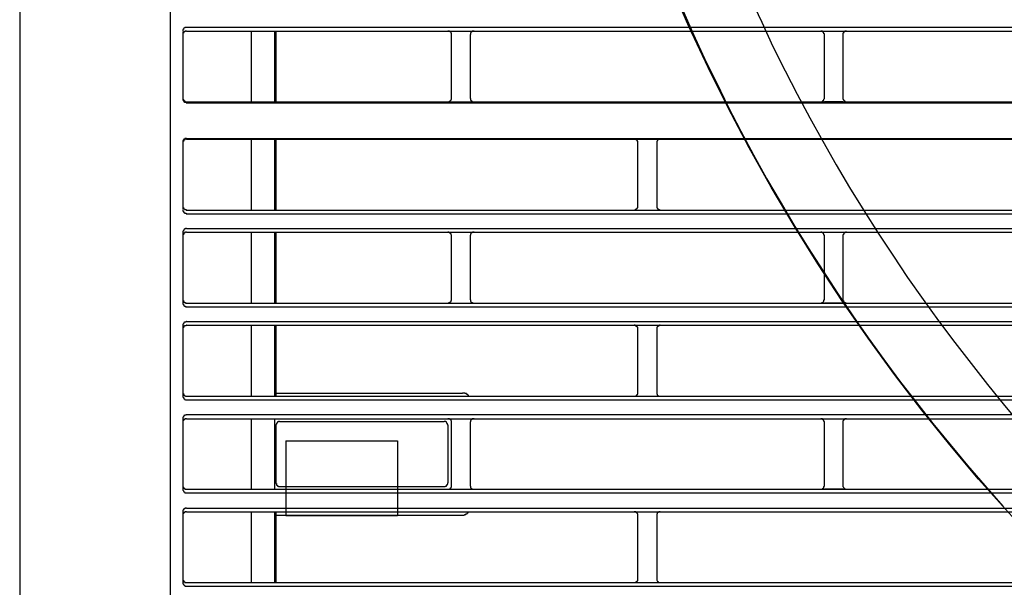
# Model space of a CAD drawing. Header units: millimetres. Extents: x 39871 to 53385, y 51832 to 57813.
# Tile 47 of 88: x 48431 to 48484, y 52684 to 52715. Entities that reach past the tile are written whole.
import ezdxf
from ezdxf import colors
from ezdxf.entities.mleader import LeaderData, LeaderLine
from ezdxf.math import Vec2, Vec3

# ---------------------------------------------------------------- set-up
doc = ezdxf.new("R2010")
doc.units = ezdxf.units.MM
doc.layers.add('AQUAREA', color=7, linetype='Continuous')
doc.layers.add('IS_KAN_OPIS', color=7, linetype='Continuous', lineweight=30)
doc.styles.add('ARIAL', font='ARIALN.TTF')

# ---------------------------------------------------------------- blocks, each defined once
blk = doc.blocks.new('SPLIT')
at = {"layer": 'AQUAREA'}
for points in [[(24287.87, -305.76), (24287.87, -306.54), (24286.4, -308.42), (24286.4, -1597.64)], [(24306.42, -362.67), (24306.42, -916.3)], [(24374.6, -739.34), (24376.07, -742.63), (24377.54, -745.85), (24379.15, -749.14), (24380.69, -752.29), (24382.37, -755.51), (24384.05, -758.66), (24385.8, -761.81), (24387.62, -764.89), (24389.44, -767.97), (24391.33, -771.05), (24393.29, -774.06), (24395.25, -777.07), (24397.28, -780.08), (24399.3, -783.02), (24401.4, -785.89), (24403.5, -788.76), (24405.75, -791.63), (24407.92, -794.43), (24410.23, -797.23), (24412.54, -800.03), (24414.85, -802.69), (24417.23, -805.42)], [(24383.63, -737.8), (24385.17, -741.02), (24386.64, -744.24), (24388.25, -747.46), (24389.85, -750.61), (24391.54, -753.76), (24393.29, -756.84), (24395.04, -759.99), (24396.85, -763), (24398.75, -766.08), (24400.64, -769.09), (24402.6, -772.03), (24404.55, -774.97), (24406.65, -777.91), (24408.69, -780.78), (24410.85, -783.65), (24413.03, -786.45), (24415.2, -789.25), (24417.44, -792.05), (24419.75, -794.78)], [(24308.59, -741.65), (24308.59, -741.65), (24308.52, -741.72), (24308.45, -741.72), (24308.38, -741.72), (24308.3, -741.79), (24308.24, -741.79), (24308.24, -741.86), (24308.17, -741.86), (24308.17, -741.93), (24308.17, -742), (24308.1, -742), (24308.1, -742.07), (24308.1, -742.14), (24308.1, -742.21)], [(24308.59, -741.65), (24877.69, -741.65)], [(24308.59, -742.21), (24308.59, -742.21), (24308.52, -742.21), (24308.45, -742.21), (24308.38, -742.21), (24308.38, -742.28), (24308.3, -742.28), (24308.24, -742.28), (24308.24, -742.35), (24308.17, -742.35), (24308.17, -742.42), (24308.17, -742.49), (24308.1, -742.49), (24308.1, -742.56), (24308.1, -742.63), (24308.1, -742.7)], [(24308.1, -742.28), (24308.1, -751.17)], [(24308.59, -742.21), (24877.69, -742.21)], [(24317.2, -742.21), (24317.2, -751.59)], [(24320.28, -742.21), (24320.28, -751.59)], [(24320.49, -742.21), (24320.49, -751.59)], [(24343.87, -742.7), (24343.87, -742.63), (24343.87, -742.56), (24343.87, -742.49), (24343.8, -742.49), (24343.8, -742.42), (24343.8, -742.35), (24343.73, -742.35), (24343.73, -742.28), (24343.65, -742.28), (24343.59, -742.21), (24343.52, -742.21), (24343.45, -742.21), (24343.38, -742.21)], [(24343.87, -751.1), (24343.87, -742.7)], [(24346.88, -742.21), (24346.8, -742.21), (24346.74, -742.21), (24346.67, -742.21), (24346.6, -742.21), (24346.6, -742.28), (24346.53, -742.28), (24346.53, -742.35), (24346.45, -742.35), (24346.45, -742.42), (24346.39, -742.42), (24346.39, -742.49), (24346.39, -742.56), (24346.39, -742.63), (24346.32, -742.63), (24346.32, -742.7)], [(24346.32, -742.7), (24346.32, -751.1)], [(24393.5, -742.7), (24393.5, -742.63), (24393.5, -742.56), (24393.43, -742.56), (24393.43, -742.49), (24393.43, -742.42), (24393.35, -742.42), (24393.35, -742.35), (24393.29, -742.35), (24393.29, -742.28), (24393.22, -742.28), (24393.22, -742.21), (24393.15, -742.21), (24393.08, -742.21), (24393, -742.21)], [(24393.5, -742.21), (24395.95, -742.21)], [(24393.5, -751.1), (24393.5, -742.7)], [(24396.44, -742.21), (24396.44, -742.21), (24396.37, -742.21), (24396.3, -742.21), (24396.23, -742.21), (24396.23, -742.28), (24396.15, -742.28), (24396.09, -742.28), (24396.09, -742.35), (24396.02, -742.35), (24396.02, -742.42), (24396.02, -742.49), (24395.95, -742.49), (24395.95, -742.56), (24395.95, -742.63), (24395.95, -742.7)], [(24395.95, -742.7), (24395.95, -751.1)], [(24308.1, -751.1), (24308.1, -751.1), (24308.1, -751.17), (24308.1, -751.24), (24308.17, -751.31), (24308.17, -751.38), (24308.24, -751.38), (24308.24, -751.45), (24308.3, -751.45), (24308.3, -751.52), (24308.38, -751.52), (24308.38, -751.59), (24308.45, -751.59), (24308.52, -751.59), (24308.59, -751.59)], [(24308.1, -751.17), (24308.1, -751.24), (24308.1, -751.31), (24308.1, -751.38), (24308.17, -751.38), (24308.17, -751.45), (24308.17, -751.52), (24308.24, -751.52), (24308.24, -751.59), (24308.3, -751.59), (24308.3, -751.66), (24308.38, -751.66), (24308.45, -751.66), (24308.52, -751.66), (24308.52, -751.73), (24308.59, -751.73)], [(24308.59, -751.59), (24877.69, -751.59)], [(24308.59, -751.73), (24877.69, -751.73)], [(24343.38, -751.59), (24343.38, -751.59), (24343.45, -751.59), (24343.52, -751.59), (24343.59, -751.59), (24343.59, -751.52), (24343.65, -751.52), (24343.73, -751.45), (24343.73, -751.38), (24343.8, -751.38), (24343.8, -751.31), (24343.87, -751.31), (24343.87, -751.24), (24343.87, -751.17), (24343.87, -751.1)], [(24346.32, -751.1), (24346.32, -751.1), (24346.32, -751.17), (24346.39, -751.17), (24346.39, -751.24), (24346.39, -751.31), (24346.39, -751.38), (24346.45, -751.38), (24346.45, -751.45), (24346.53, -751.45), (24346.53, -751.52), (24346.6, -751.52), (24346.67, -751.59), (24346.74, -751.59), (24346.8, -751.59), (24346.88, -751.59)], [(24393, -751.59), (24393, -751.59), (24393.08, -751.59), (24393.15, -751.59), (24393.22, -751.52), (24393.29, -751.52), (24393.29, -751.45), (24393.35, -751.45), (24393.35, -751.38), (24393.43, -751.38), (24393.43, -751.31), (24393.43, -751.24), (24393.5, -751.17), (24393.5, -751.1)], [(24395.95, -751.59), (24393.5, -751.59)], [(24395.95, -751.1), (24395.95, -751.1), (24395.95, -751.17), (24395.95, -751.24), (24396.02, -751.31), (24396.02, -751.38), (24396.09, -751.38), (24396.09, -751.45), (24396.15, -751.45), (24396.15, -751.52), (24396.23, -751.52), (24396.23, -751.59), (24396.3, -751.59), (24396.37, -751.59), (24396.44, -751.59)], [(24308.59, -756.49), (24308.59, -756.49), (24308.52, -756.49), (24308.45, -756.49), (24308.38, -756.49), (24308.38, -756.56), (24308.3, -756.56), (24308.24, -756.56), (24308.24, -756.63), (24308.17, -756.63), (24308.17, -756.7), (24308.17, -756.77), (24308.1, -756.77), (24308.1, -756.84), (24308.1, -756.91), (24308.1, -756.98)], [(24308.59, -756.56), (24308.59, -756.56), (24308.52, -756.56), (24308.45, -756.56), (24308.38, -756.63), (24308.3, -756.63), (24308.3, -756.7), (24308.24, -756.7), (24308.24, -756.77), (24308.17, -756.77), (24308.17, -756.84), (24308.17, -756.91), (24308.1, -756.91), (24308.1, -756.98), (24308.1, -757.05)], [(24308.1, -756.98), (24308.1, -765.94)], [(24308.59, -756.49), (24877.69, -756.49)], [(24308.59, -756.56), (24877.69, -756.56)], [(24317.2, -756.56), (24317.2, -766.01)], [(24320.28, -756.56), (24320.28, -766.01)], [(24320.49, -756.56), (24320.49, -766.01)], [(24368.65, -757.05), (24368.65, -757.05), (24368.65, -756.98), (24368.65, -756.91), (24368.65, -756.84), (24368.58, -756.84), (24368.58, -756.77), (24368.58, -756.7), (24368.5, -756.7), (24368.5, -756.63), (24368.44, -756.63), (24368.37, -756.63), (24368.37, -756.56), (24368.3, -756.56), (24368.23, -756.56), (24368.15, -756.56)], [(24368.65, -765.52), (24368.65, -757.05)], [(24371.65, -756.56), (24371.65, -756.56), (24371.59, -756.56), (24371.52, -756.56), (24371.45, -756.56), (24371.45, -756.63), (24371.38, -756.63), (24371.3, -756.7), (24371.24, -756.77), (24371.24, -756.84), (24371.17, -756.84), (24371.17, -756.91), (24371.17, -756.98), (24371.17, -757.05)], [(24371.17, -757.05), (24371.17, -765.52)], [(24308.1, -765.52), (24308.1, -765.52), (24308.1, -765.59), (24308.1, -765.66), (24308.17, -765.66), (24308.17, -765.73), (24308.17, -765.8), (24308.24, -765.8), (24308.24, -765.87), (24308.3, -765.87), (24308.3, -765.94), (24308.38, -765.94), (24308.45, -765.94), (24308.52, -765.94), (24308.52, -766.01), (24308.59, -766.01)], [(24308.1, -766.01), (24308.1, -766.01), (24308.1, -766.08), (24308.1, -766.15), (24308.17, -766.15), (24308.17, -766.22), (24308.17, -766.29), (24308.24, -766.29), (24308.24, -766.36), (24308.3, -766.36), (24308.3, -766.43), (24308.38, -766.43), (24308.45, -766.43), (24308.52, -766.43), (24308.52, -766.5), (24308.59, -766.5)], [(24308.59, -766.01), (24877.69, -766.01)], [(24308.59, -766.5), (24877.69, -766.5)], [(24368.15, -766.01), (24368.15, -766.01), (24368.23, -766.01), (24368.3, -766.01), (24368.3, -765.94), (24368.37, -765.94), (24368.44, -765.94), (24368.44, -765.87), (24368.5, -765.87), (24368.5, -765.8), (24368.58, -765.8), (24368.58, -765.73), (24368.65, -765.73), (24368.65, -765.66), (24368.65, -765.59), (24368.65, -765.52)], [(24371.17, -765.52), (24371.17, -765.52), (24371.17, -765.59), (24371.17, -765.66), (24371.17, -765.73), (24371.24, -765.73), (24371.24, -765.8), (24371.3, -765.8), (24371.3, -765.87), (24371.38, -765.87), (24371.38, -765.94), (24371.45, -765.94), (24371.52, -765.94), (24371.52, -766.01), (24371.59, -766.01), (24371.65, -766.01)], [(24308.59, -768.46), (24308.59, -768.46), (24308.52, -768.46), (24308.45, -768.46), (24308.45, -768.53), (24308.38, -768.53), (24308.3, -768.53), (24308.3, -768.6), (24308.24, -768.6), (24308.24, -768.67), (24308.17, -768.67), (24308.17, -768.74), (24308.17, -768.81), (24308.1, -768.81), (24308.1, -768.88), (24308.1, -768.95)], [(24308.1, -768.95), (24308.1, -778.4)], [(24308.59, -768.95), (24308.59, -768.95), (24308.52, -768.95), (24308.45, -768.95), (24308.45, -769.02), (24308.38, -769.02), (24308.3, -769.02), (24308.3, -769.09), (24308.24, -769.09), (24308.24, -769.16), (24308.17, -769.16), (24308.17, -769.23), (24308.17, -769.3), (24308.1, -769.3), (24308.1, -769.37), (24308.1, -769.44)], [(24308.1, -769.02), (24308.1, -778.33)], [(24308.59, -768.46), (24877.69, -768.46)], [(24308.59, -768.95), (24877.69, -768.95)], [(24317.2, -768.95), (24317.2, -778.4)], [(24320.28, -768.95), (24320.28, -778.4)], [(24320.49, -768.95), (24320.49, -778.4)], [(24343.87, -769.44), (24343.87, -769.44), (24343.87, -769.37), (24343.87, -769.3), (24343.8, -769.3), (24343.8, -769.23), (24343.8, -769.16), (24343.73, -769.16), (24343.73, -769.09), (24343.65, -769.09), (24343.65, -769.02), (24343.59, -769.02), (24343.52, -769.02), (24343.52, -768.95), (24343.45, -768.95), (24343.38, -768.95)], [(24346.88, -768.95), (24346.8, -768.95), (24346.74, -768.95), (24346.67, -768.95), (24346.67, -769.02), (24346.6, -769.02), (24346.53, -769.02), (24346.53, -769.09), (24346.45, -769.09), (24346.45, -769.16), (24346.39, -769.23), (24346.39, -769.3), (24346.39, -769.37), (24346.32, -769.37), (24346.32, -769.44)], [(24393.5, -769.44), (24393.5, -769.44), (24393.5, -769.37), (24393.43, -769.37), (24393.43, -769.3), (24393.43, -769.23), (24393.43, -769.16), (24393.35, -769.16), (24393.35, -769.09), (24393.29, -769.09), (24393.29, -769.02), (24393.22, -769.02), (24393.15, -769.02), (24393.15, -768.95), (24393.08, -768.95), (24393, -768.95)], [(24393.5, -768.95), (24395.95, -768.95)], [(24396.44, -768.95), (24396.44, -768.95), (24396.37, -768.95), (24396.3, -768.95), (24396.3, -769.02), (24396.23, -769.02), (24396.15, -769.02), (24396.15, -769.09), (24396.09, -769.09), (24396.09, -769.16), (24396.02, -769.16), (24396.02, -769.23), (24396.02, -769.3), (24395.95, -769.3), (24395.95, -769.37), (24395.95, -769.44)], [(24343.87, -777.91), (24343.87, -769.44)], [(24346.32, -769.44), (24346.32, -777.91)], [(24393.5, -777.91), (24393.5, -769.44)], [(24395.95, -769.44), (24395.95, -777.91)], [(24308.1, -777.91), (24308.1, -777.91), (24308.1, -777.98), (24308.1, -778.05), (24308.17, -778.05), (24308.17, -778.12), (24308.17, -778.19), (24308.24, -778.19), (24308.24, -778.26), (24308.3, -778.26), (24308.3, -778.33), (24308.38, -778.33), (24308.45, -778.33), (24308.45, -778.4), (24308.52, -778.4), (24308.59, -778.4)], [(24308.1, -778.4), (24308.1, -778.4), (24308.1, -778.47), (24308.1, -778.54), (24308.17, -778.54), (24308.17, -778.61), (24308.17, -778.68), (24308.24, -778.68), (24308.24, -778.75), (24308.3, -778.75), (24308.3, -778.82), (24308.38, -778.82), (24308.45, -778.82), (24308.45, -778.89), (24308.52, -778.89), (24308.59, -778.89)], [(24308.59, -778.4), (24877.69, -778.4)], [(24343.38, -778.4), (24343.38, -778.4), (24343.45, -778.4), (24343.52, -778.4), (24343.52, -778.33), (24343.59, -778.33), (24343.65, -778.33), (24343.65, -778.26), (24343.73, -778.26), (24343.73, -778.19), (24343.8, -778.19), (24343.8, -778.12), (24343.8, -778.05), (24343.87, -778.05), (24343.87, -777.98), (24343.87, -777.91)], [(24346.32, -777.91), (24346.32, -777.91), (24346.32, -777.98), (24346.39, -777.98), (24346.39, -778.05), (24346.39, -778.12), (24346.45, -778.19), (24346.45, -778.26), (24346.53, -778.26), (24346.53, -778.33), (24346.6, -778.33), (24346.67, -778.33), (24346.67, -778.4), (24346.74, -778.4), (24346.8, -778.4), (24346.88, -778.4)], [(24393, -778.4), (24393, -778.4), (24393.08, -778.4), (24393.15, -778.4), (24393.15, -778.33), (24393.22, -778.33), (24393.29, -778.33), (24393.29, -778.26), (24393.35, -778.26), (24393.35, -778.19), (24393.43, -778.19), (24393.43, -778.12), (24393.43, -778.05), (24393.43, -777.98), (24393.5, -777.98), (24393.5, -777.91)], [(24395.95, -778.4), (24393.5, -778.4)], [(24395.95, -777.91), (24395.95, -777.91), (24395.95, -777.98), (24395.95, -778.05), (24396.02, -778.05), (24396.02, -778.12), (24396.02, -778.19), (24396.09, -778.19), (24396.09, -778.26), (24396.15, -778.26), (24396.15, -778.33), (24396.23, -778.33), (24396.3, -778.33), (24396.3, -778.4), (24396.37, -778.4), (24396.44, -778.4)], [(24308.59, -778.89), (24877.69, -778.89)], [(24308.59, -780.85), (24308.59, -780.85), (24308.52, -780.85), (24308.45, -780.92), (24308.38, -780.92), (24308.3, -780.92), (24308.3, -780.99), (24308.24, -780.99), (24308.24, -781.06), (24308.17, -781.06), (24308.17, -781.13), (24308.17, -781.2), (24308.1, -781.2), (24308.1, -781.27), (24308.1, -781.34)], [(24308.59, -780.85), (24877.69, -780.85)], [(24308.1, -781.34), (24308.1, -790.79)], [(24308.59, -781.34), (24308.59, -781.34), (24308.52, -781.34), (24308.52, -781.41), (24308.45, -781.41), (24308.38, -781.41), (24308.3, -781.41), (24308.3, -781.48), (24308.24, -781.48), (24308.24, -781.55), (24308.17, -781.55), (24308.17, -781.62), (24308.17, -781.69), (24308.1, -781.69), (24308.1, -781.76), (24308.1, -781.83)], [(24308.1, -781.41), (24308.1, -790.72)], [(24308.59, -781.34), (24877.69, -781.34)], [(24317.2, -781.34), (24317.2, -790.79)], [(24320.28, -781.34), (24320.28, -790.79)], [(24320.49, -781.34), (24320.49, -790.79)], [(24368.65, -781.83), (24368.65, -781.83), (24368.65, -781.76), (24368.65, -781.69), (24368.65, -781.62), (24368.58, -781.62), (24368.58, -781.55), (24368.5, -781.55), (24368.5, -781.48), (24368.44, -781.48), (24368.44, -781.41), (24368.37, -781.41), (24368.3, -781.41), (24368.3, -781.34), (24368.23, -781.34), (24368.15, -781.34)], [(24368.65, -790.3), (24368.65, -781.83)], [(24371.65, -781.34), (24371.65, -781.34), (24371.59, -781.34), (24371.52, -781.34), (24371.52, -781.41), (24371.45, -781.41), (24371.38, -781.41), (24371.38, -781.48), (24371.3, -781.48), (24371.3, -781.55), (24371.24, -781.55), (24371.24, -781.62), (24371.17, -781.62), (24371.17, -781.69), (24371.17, -781.76), (24371.17, -781.83)], [(24371.17, -781.83), (24371.17, -790.3)], [(24308.1, -790.3), (24308.1, -790.3), (24308.1, -790.37), (24308.1, -790.44), (24308.17, -790.44), (24308.17, -790.51), (24308.17, -790.58), (24308.24, -790.58), (24308.24, -790.65), (24308.3, -790.65), (24308.3, -790.72), (24308.38, -790.72), (24308.45, -790.79), (24308.52, -790.79), (24308.59, -790.79)], [(24308.1, -790.79), (24308.1, -790.79), (24308.1, -790.86), (24308.1, -790.93), (24308.17, -790.93), (24308.17, -791), (24308.17, -791.07), (24308.24, -791.07), (24308.24, -791.14), (24308.3, -791.14), (24308.3, -791.21), (24308.38, -791.21), (24308.45, -791.28), (24308.52, -791.28), (24308.59, -791.28)], [(24308.59, -790.79), (24877.69, -790.79)], [(24308.59, -791.28), (24877.69, -791.28)], [(24320.28, -790.37), (24345.34, -790.37)], [(24346.18, -790.79), (24346.18, -790.79), (24346.1, -790.72), (24346.1, -790.65), (24346.04, -790.65), (24346.04, -790.58), (24345.97, -790.58), (24345.9, -790.58), (24345.9, -790.51), (24345.83, -790.51), (24345.83, -790.44), (24345.75, -790.44), (24345.69, -790.44), (24345.62, -790.44), (24345.62, -790.37), (24345.55, -790.37), (24345.48, -790.37), (24345.4, -790.37), (24345.34, -790.37)], [(24368.15, -790.79), (24368.15, -790.79), (24368.23, -790.79), (24368.3, -790.79), (24368.37, -790.79), (24368.37, -790.72), (24368.44, -790.72), (24368.5, -790.72), (24368.5, -790.65), (24368.58, -790.65), (24368.58, -790.58), (24368.58, -790.51), (24368.65, -790.51), (24368.65, -790.44), (24368.65, -790.37), (24368.65, -790.3)], [(24371.17, -790.3), (24371.17, -790.3), (24371.17, -790.37), (24371.17, -790.44), (24371.17, -790.51), (24371.24, -790.51), (24371.24, -790.58), (24371.24, -790.65), (24371.3, -790.65), (24371.38, -790.72), (24371.45, -790.72), (24371.45, -790.79), (24371.52, -790.79), (24371.59, -790.79), (24371.65, -790.79)], [(24308.59, -793.24), (24308.59, -793.24), (24308.52, -793.31), (24308.45, -793.31), (24308.38, -793.31), (24308.3, -793.38), (24308.24, -793.38), (24308.24, -793.45), (24308.17, -793.45), (24308.17, -793.52), (24308.17, -793.59), (24308.1, -793.59), (24308.1, -793.66), (24308.1, -793.73), (24308.1, -793.8)], [(24308.1, -793.8), (24308.1, -803.18)], [(24308.59, -793.8), (24308.59, -793.8), (24308.52, -793.8), (24308.45, -793.8), (24308.38, -793.8), (24308.38, -793.87), (24308.3, -793.87), (24308.24, -793.87), (24308.24, -793.94), (24308.17, -793.94), (24308.17, -794.01), (24308.17, -794.08), (24308.1, -794.08), (24308.1, -794.15), (24308.1, -794.22), (24308.1, -794.29)], [(24308.1, -793.87), (24308.1, -803.11)], [(24308.59, -793.24), (24877.69, -793.24)], [(24308.59, -793.8), (24877.69, -793.8)], [(24317.2, -793.8), (24317.2, -803.18)], [(24320.28, -793.8), (24320.28, -803.18)], [(24320.98, -794.15), (24320.98, -794.15), (24320.9, -794.15), (24320.84, -794.15), (24320.77, -794.22), (24320.7, -794.22), (24320.7, -794.29), (24320.63, -794.29), (24320.63, -794.36), (24320.55, -794.36), (24320.55, -794.43), (24320.55, -794.5), (24320.49, -794.57), (24320.49, -794.64)], [(24320.98, -794.15), (24342.89, -794.15)], [(24343.38, -794.64), (24343.38, -794.64), (24343.38, -794.57), (24343.38, -794.5), (24343.3, -794.5), (24343.3, -794.43), (24343.3, -794.36), (24343.24, -794.36), (24343.24, -794.29), (24343.17, -794.29), (24343.17, -794.22), (24343.1, -794.22), (24343.1, -794.15), (24343.03, -794.15), (24342.95, -794.15), (24342.89, -794.15)], [(24343.87, -794.29), (24343.87, -794.22), (24343.87, -794.15), (24343.87, -794.08), (24343.8, -794.08), (24343.8, -794.01), (24343.8, -793.94), (24343.73, -793.94), (24343.73, -793.87), (24343.65, -793.87), (24343.59, -793.8), (24343.52, -793.8), (24343.45, -793.8), (24343.38, -793.8)], [(24346.88, -793.8), (24346.8, -793.8), (24346.74, -793.8), (24346.67, -793.8), (24346.6, -793.8), (24346.6, -793.87), (24346.53, -793.87), (24346.53, -793.94), (24346.45, -793.94), (24346.45, -794.01), (24346.39, -794.01), (24346.39, -794.08), (24346.39, -794.15), (24346.39, -794.22), (24346.32, -794.22), (24346.32, -794.29)], [(24393.5, -794.29), (24393.5, -794.22), (24393.5, -794.15), (24393.43, -794.15), (24393.43, -794.08), (24393.43, -794.01), (24393.35, -794.01), (24393.35, -793.94), (24393.29, -793.94), (24393.29, -793.87), (24393.22, -793.87), (24393.22, -793.8), (24393.15, -793.8), (24393.08, -793.8), (24393, -793.8)], [(24393.5, -793.8), (24395.95, -793.8)], [(24396.44, -793.8), (24396.44, -793.8), (24396.37, -793.8), (24396.3, -793.8), (24396.23, -793.8), (24396.23, -793.87), (24396.15, -793.87), (24396.09, -793.87), (24396.09, -793.94), (24396.02, -793.94), (24396.02, -794.01), (24396.02, -794.08), (24395.95, -794.08), (24395.95, -794.15), (24395.95, -794.22), (24395.95, -794.29)], [(24320.49, -794.64), (24320.49, -802.34)], [(24343.38, -794.64), (24343.38, -802.34)], [(24343.87, -802.69), (24343.87, -794.29)], [(24346.32, -794.29), (24346.32, -802.69)], [(24393.5, -802.69), (24393.5, -794.29)], [(24395.95, -794.29), (24395.95, -802.69)], [(24321.82, -796.74), (24321.82, -806.68)], [(24321.82, -796.74), (24336.65, -796.74)], [(24336.65, -796.74), (24336.65, -806.68)], [(24308.1, -802.69), (24308.1, -802.69), (24308.1, -802.76), (24308.1, -802.83), (24308.17, -802.9), (24308.17, -802.97), (24308.24, -802.97), (24308.24, -803.04), (24308.3, -803.04), (24308.3, -803.11), (24308.38, -803.11), (24308.38, -803.18), (24308.45, -803.18), (24308.52, -803.18), (24308.59, -803.18)], [(24308.1, -803.18), (24308.1, -803.18), (24308.1, -803.25), (24308.1, -803.32), (24308.17, -803.39), (24308.17, -803.46), (24308.24, -803.46), (24308.24, -803.53), (24308.3, -803.53), (24308.3, -803.6), (24308.38, -803.6), (24308.38, -803.67), (24308.45, -803.67), (24308.52, -803.67), (24308.59, -803.67)], [(24308.59, -803.18), (24877.69, -803.18)], [(24320.49, -802.34), (24320.49, -802.34), (24320.49, -802.41), (24320.55, -802.41), (24320.55, -802.48), (24320.55, -802.55), (24320.55, -802.62), (24320.63, -802.62), (24320.63, -802.69), (24320.7, -802.69), (24320.7, -802.76), (24320.77, -802.76), (24320.84, -802.76), (24320.84, -802.83), (24320.9, -802.83), (24320.98, -802.83)], [(24320.98, -802.83), (24342.89, -802.83)], [(24342.89, -802.83), (24342.89, -802.83), (24342.95, -802.83), (24343.03, -802.83), (24343.03, -802.76), (24343.1, -802.76), (24343.17, -802.76), (24343.17, -802.69), (24343.24, -802.69), (24343.24, -802.62), (24343.3, -802.62), (24343.3, -802.55), (24343.3, -802.48), (24343.38, -802.48), (24343.38, -802.41), (24343.38, -802.34)], [(24343.38, -803.18), (24343.38, -803.18), (24343.45, -803.18), (24343.52, -803.18), (24343.59, -803.18), (24343.59, -803.11), (24343.65, -803.11), (24343.73, -803.04), (24343.73, -802.97), (24343.8, -802.97), (24343.8, -802.9), (24343.87, -802.9), (24343.87, -802.83), (24343.87, -802.76), (24343.87, -802.69)], [(24346.32, -802.69), (24346.32, -802.69), (24346.32, -802.76), (24346.39, -802.76), (24346.39, -802.83), (24346.39, -802.9), (24346.39, -802.97), (24346.45, -802.97), (24346.45, -803.04), (24346.53, -803.04), (24346.53, -803.11), (24346.6, -803.11), (24346.6, -803.18), (24346.67, -803.18), (24346.74, -803.18), (24346.8, -803.18), (24346.88, -803.18)], [(24393, -803.18), (24393, -803.18), (24393.08, -803.18), (24393.15, -803.18), (24393.22, -803.18), (24393.22, -803.11), (24393.29, -803.11), (24393.29, -803.04), (24393.35, -803.04), (24393.35, -802.97), (24393.43, -802.97), (24393.43, -802.9), (24393.43, -802.83), (24393.5, -802.76), (24393.5, -802.69)], [(24395.95, -803.18), (24393.5, -803.18)], [(24395.95, -802.69), (24395.95, -802.69), (24395.95, -802.76), (24395.95, -802.83), (24396.02, -802.9), (24396.02, -802.97), (24396.09, -802.97), (24396.09, -803.04), (24396.15, -803.04), (24396.15, -803.11), (24396.23, -803.11), (24396.23, -803.18), (24396.3, -803.18), (24396.37, -803.18), (24396.44, -803.18)], [(24308.59, -803.67), (24877.69, -803.67)], [(24308.59, -805.7), (24308.59, -805.7), (24308.52, -805.7), (24308.45, -805.7), (24308.38, -805.7), (24308.38, -805.77), (24308.3, -805.77), (24308.24, -805.77), (24308.24, -805.84), (24308.17, -805.84), (24308.17, -805.91), (24308.17, -805.98), (24308.1, -805.98), (24308.1, -806.05), (24308.1, -806.12), (24308.1, -806.19)], [(24308.59, -805.7), (24877.69, -805.7)], [(24308.1, -806.19), (24308.1, -815.57)], [(24308.59, -806.19), (24308.59, -806.19), (24308.52, -806.19), (24308.45, -806.19), (24308.38, -806.19), (24308.38, -806.26), (24308.3, -806.26), (24308.24, -806.26), (24308.24, -806.33), (24308.17, -806.33), (24308.17, -806.4), (24308.17, -806.47), (24308.1, -806.47), (24308.1, -806.54), (24308.1, -806.61), (24308.1, -806.68)], [(24308.1, -806.26), (24308.1, -815.5)], [(24308.59, -806.19), (24877.69, -806.19)], [(24317.2, -806.19), (24317.2, -815.57)], [(24320.28, -806.19), (24320.28, -815.57)], [(24320.49, -806.19), (24320.49, -815.57)], [(24320.49, -806.61), (24345.34, -806.61)], [(24321.82, -806.68), (24336.65, -806.68)], [(24345.34, -806.61), (24345.34, -806.61), (24345.4, -806.61), (24345.48, -806.61), (24345.55, -806.61), (24345.62, -806.54), (24345.69, -806.54), (24345.75, -806.54), (24345.75, -806.47), (24345.83, -806.47), (24345.9, -806.47), (24345.9, -806.4), (24345.97, -806.4), (24345.97, -806.33), (24346.04, -806.33), (24346.1, -806.26), (24346.1, -806.19), (24346.18, -806.19)], [(24368.65, -806.68), (24368.65, -806.68), (24368.65, -806.61), (24368.65, -806.54), (24368.65, -806.47), (24368.58, -806.4), (24368.58, -806.33), (24368.5, -806.33), (24368.5, -806.26), (24368.44, -806.26), (24368.37, -806.19), (24368.3, -806.19), (24368.23, -806.19), (24368.15, -806.19)], [(24368.65, -815.08), (24368.65, -806.68)], [(24371.65, -806.19), (24371.65, -806.19), (24371.59, -806.19), (24371.52, -806.19), (24371.45, -806.19), (24371.38, -806.26), (24371.3, -806.26), (24371.3, -806.33), (24371.24, -806.33), (24371.24, -806.4), (24371.24, -806.47), (24371.17, -806.47), (24371.17, -806.54), (24371.17, -806.61), (24371.17, -806.68)], [(24371.17, -806.68), (24371.17, -815.08)], [(24308.1, -815.08), (24308.1, -815.08), (24308.1, -815.15), (24308.1, -815.22), (24308.1, -815.29), (24308.17, -815.29), (24308.17, -815.36), (24308.17, -815.43), (24308.24, -815.43), (24308.24, -815.5), (24308.3, -815.5), (24308.38, -815.5), (24308.38, -815.57), (24308.45, -815.57), (24308.52, -815.57), (24308.59, -815.57)], [(24368.15, -815.57), (24368.15, -815.57), (24368.23, -815.57), (24368.3, -815.57), (24368.37, -815.57), (24368.44, -815.5), (24368.5, -815.5), (24368.5, -815.43), (24368.58, -815.43), (24368.58, -815.36), (24368.65, -815.36), (24368.65, -815.29), (24368.65, -815.22), (24368.65, -815.15), (24368.65, -815.08)], [(24371.17, -815.08), (24371.17, -815.08), (24371.17, -815.15), (24371.17, -815.22), (24371.17, -815.29), (24371.24, -815.36), (24371.24, -815.43), (24371.3, -815.43), (24371.3, -815.5), (24371.38, -815.5), (24371.45, -815.57), (24371.52, -815.57), (24371.59, -815.57), (24371.65, -815.57)], [(24308.1, -815.57), (24308.1, -815.57), (24308.1, -815.64), (24308.1, -815.71), (24308.1, -815.78), (24308.17, -815.78), (24308.17, -815.85), (24308.17, -815.92), (24308.24, -815.92), (24308.3, -815.99), (24308.38, -815.99), (24308.38, -816.06), (24308.45, -816.06), (24308.52, -816.06), (24308.59, -816.06)], [(24308.59, -815.57), (24877.69, -815.57)], [(24308.59, -816.06), (24877.69, -816.06)]]:
    blk.add_lwpolyline(points, dxfattribs=at)
blk.add_open_spline([(24849.6, -639.5), (24849.6, -502.51), (24738.55, -391.46), (24601.57, -391.46), (24464.58, -391.46), (24353.54, -502.51), (24353.54, -639.5), (24353.54, -776.48), (24464.58, -887.53), (24601.57, -887.53), (24738.55, -887.53), (24849.6, -776.48), (24849.6, -639.5)], degree=3, knots=[0, 0, 0, 0, 1, 1, 1, 2, 2, 2, 3, 3, 3, 4, 4, 4, 4], dxfattribs=at)
blk = doc.blocks.new('_None')

msp = doc.modelspace()

# ---------------------------------------------------------------- block references
at = {"lineweight": 13, "xscale": 0.4, "yscale": 0.4, "zscale": 0.4}
msp.add_blockref('SPLIT', (38716.626, 53010.774), dxfattribs=at)

# ---------------------------------------------------------------- leaders
at = {"layer": 'IS_KAN_OPIS', "color": 212}
ml = msp.add_multileader_mtext('Standard', dxfattribs=at)
ml.set_content('\\pxql;{\\C256;Układ pompowy - \\A1;obieg ogrzewania\\Pgrzejnikowego 55/45%%DC; 35kPa; 11,3kW; 917,53kg/h\\P\\C1;Pompa  1~230V; 0,2kW}', color=212, style='ARIAL')
ml.set_leader_properties(color=212)
ml.set_arrow_properties(name='NONE')
ml.build(insert=Vec2(0, 0))
ml.multileader.update_dxf_attribs({"text_left_attachment_type": 6, "text_right_attachment_type": 6, "dogleg_length": 5, "arrow_head_size": 3})
ctx = ml.context
ctx.base_point, ctx.char_height, ctx.arrow_head_size, ctx.landing_gap_size, ctx.plane_origin = Vec3(45306.642, 52379.527), 30, 3, 1, Vec3(43632.71, 52295.388)
ctx.left_attachment, ctx.right_attachment = 6, 6
notes = []
notes.append((ctx, [(0, (1, 1, 0), (45301.642, 52379.527), (1, 0), 5, [(0, [(45125.376, 52771.048)], 0, [])])]))
ctx.mtext.insert, ctx.mtext.width, ctx.mtext.flow_direction = Vec3(45307.642, 52417.856), 8077.03979, 5
for ctx, leaders in notes:
    for number, flags, end, landing, length, lines in leaders:
        leader = LeaderData()
        leader.index, (leader.has_last_leader_line, leader.has_dogleg_vector, leader.attachment_direction) = number, flags
        leader.last_leader_point, leader.dogleg_vector, leader.dogleg_length = Vec3(end), Vec3(landing), length
        for number, points, colour, breaks in lines:
            line = LeaderLine()
            line.index, line.vertices, line.color, line.breaks = number, Vec3.list(points), colors.encode_raw_color(colour), breaks
            leader.lines.append(line)
        ctx.leaders.append(leader)

doc.saveas('drawing.dxf')
